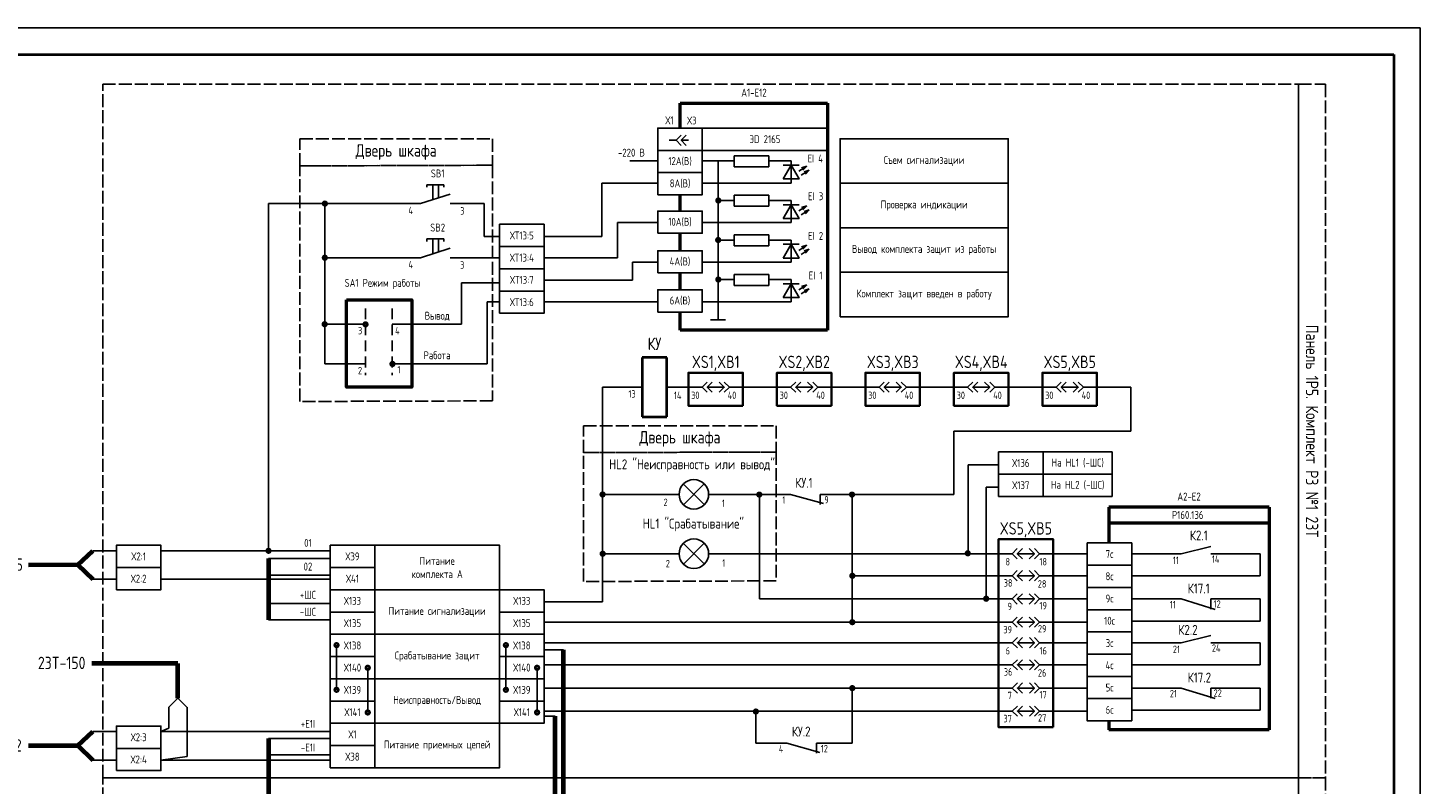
# Model space of a CAD drawing. Header units: millimetres. Extents: x 616 to 6196, y 2487 to 5711.
# Tile 23 of 46: x 3584 to 3843, y 3461 to 3602. Entities that reach past the tile are written whole.
import ezdxf
from ezdxf.enums import TextEntityAlignment as Align

# ---------------------------------------------------------------- set-up
doc = ezdxf.new("R2010")
doc.units = ezdxf.units.MM
doc.linetypes.add('ACAD_ISO02W100', pattern=[15, 12, -3])
doc.linetypes.add('JIS_02_2.0', pattern=[3, 2, -1])
doc.styles.add('SIMPLEX', font='GOST.ttf', dxfattribs={"height": 5})

msp = doc.modelspace()

# ---------------------------------------------------------------- linework, layer by layer
for p, q in [((3423.06, 3602.4), (3843.08, 3602.4)), ((3843.08, 3305.35), (3843.08, 3602.4)), ((3843.08, 3305.35), (3843.08, 3602.4)), ((3703.15, 3581.44), (3704.46, 3581.44)), ((3706.78, 3581.44), (3705.41, 3581.44)), ((3701.05, 3577.6), (3695.84, 3577.6)), ((3715.29, 3577.6), (3709.33, 3577.6)), ((3712.31, 3577.6), (3712.31, 3547.97)), ((3715.29, 3576.51), (3715.29, 3578.57)), ((3715.29, 3578.57), (3721.74, 3578.57)), ((3721.74, 3576.51), (3721.74, 3578.57)), ((3725.9, 3577.6), (3721.74, 3577.6)), ((3725.9, 3573.48), (3725.9, 3577.6)), ((3715.29, 3576.51), (3721.74, 3576.51)), ((3724.42, 3576.8), (3727.37, 3576.8)), ((3658.05, 3573.16), (3661.18, 3573.16)), ((3658.05, 3573.16), (3658.05, 3572.7)), ((3659.14, 3570.4), (3659.14, 3573.16)), ((3660.23, 3570.74), (3660.23, 3573.16)), ((3661.18, 3573.16), (3661.18, 3572.7)), ((3690.6, 3563.54), (3690.6, 3573.48)), ((3690.6, 3573.48), (3701.05, 3573.48)), ((3725.9, 3573.48), (3709.33, 3573.48)), ((3628.54, 3504.95), (3628.51, 3569.66)), ((3656.83, 3569.66), (3628.51, 3569.66)), ((3639.01, 3539.78), (3639.03, 3569.65)), ((3656.83, 3569.66), (3662.36, 3571.42)), ((3668.72, 3569.66), (3662.36, 3569.66)), ((3668.72, 3563.54), (3668.72, 3569.66)), ((3715.29, 3570.23), (3712.31, 3570.23)), ((3715.29, 3569.14), (3715.29, 3571.2)), ((3715.29, 3571.2), (3721.74, 3571.2)), ((3715.29, 3569.14), (3721.74, 3569.14)), ((3721.74, 3569.14), (3721.74, 3571.2)), ((3725.9, 3570.23), (3721.74, 3570.23)), ((3724.42, 3569.43), (3727.37, 3569.43)), ((3725.9, 3566.11), (3725.9, 3570.23)), ((3693.54, 3559.57), (3693.54, 3566.11)), ((3693.54, 3566.11), (3701.03, 3566.11)), ((3725.9, 3566.11), (3709.33, 3566.11)), ((3656.83, 3559.57), (3662.36, 3561.33)), ((3658.05, 3563.07), (3661.18, 3563.07)), ((3658.05, 3563.07), (3658.05, 3562.61)), ((3659.14, 3560.31), (3659.14, 3563.07)), ((3660.23, 3560.65), (3660.23, 3563.07)), ((3661.18, 3563.07), (3661.18, 3562.61)), ((3671.58, 3563.54), (3668.72, 3563.54)), ((3679.87, 3563.54), (3690.6, 3563.54)), ((3715.29, 3562.86), (3712.31, 3562.86)), ((3715.29, 3561.76), (3715.29, 3563.82)), ((3715.29, 3563.82), (3721.74, 3563.82)), ((3715.29, 3561.76), (3721.74, 3561.77)), ((3721.74, 3561.77), (3721.74, 3563.82)), ((3725.9, 3562.86), (3721.74, 3562.86)), ((3724.42, 3562.06), (3727.37, 3562.06)), ((3725.9, 3558.74), (3725.9, 3562.86)), ((3656.83, 3559.57), (3639.01, 3559.57)), ((3671.58, 3559.57), (3662.36, 3559.57)), ((3679.87, 3559.57), (3693.54, 3559.57)), ((3696.34, 3555.4), (3696.34, 3558.74)), ((3696.34, 3558.74), (3701.03, 3558.74)), ((3725.9, 3558.74), (3709.33, 3558.74)), ((3715.29, 3554.39), (3715.29, 3556.45)), ((3715.29, 3556.45), (3721.74, 3556.45)), ((3721.74, 3554.39), (3721.74, 3556.45)), ((3664.47, 3547.15), (3664.47, 3554.86)), ((3664.47, 3554.86), (3671.58, 3554.86)), ((3679.87, 3555.4), (3696.34, 3555.4)), ((3715.29, 3555.49), (3712.31, 3555.49)), ((3715.29, 3554.39), (3721.74, 3554.39)), ((3725.9, 3555.49), (3721.74, 3555.49)), ((3724.42, 3554.68), (3727.37, 3554.68)), ((3725.9, 3551.37), (3725.9, 3555.49)), ((3671.58, 3551.37), (3669.25, 3551.37)), ((3669.25, 3551.37), (3669.25, 3539.78)), ((3679.87, 3551.37), (3701.03, 3551.37)), ((3725.9, 3551.37), (3709.33, 3551.37)), ((3646.6, 3547.15), (3639.01, 3547.15)), ((3664.47, 3547.15), (3651.57, 3547.15)), ((3710.88, 3547.97), (3713.64, 3547.97)), ((3646.6, 3539.78), (3639.01, 3539.78)), ((3669.25, 3539.78), (3651.57, 3539.78)), ((3690.76, 3495.46), (3690.76, 3535.43)), ((3698.13, 3535.43), (3690.76, 3535.43)), ((3702.74, 3535.43), (3706.77, 3535.43)), ((3709.31, 3535.43), (3706.77, 3535.43)), ((3713.43, 3535.43), (3710.26, 3535.43)), ((3716.92, 3535.43), (3714.39, 3535.43)), ((3716.92, 3535.43), (3723.26, 3535.43)), ((3725.8, 3535.43), (3723.26, 3535.43)), ((3729.92, 3535.43), (3726.75, 3535.43)), ((3733.41, 3535.43), (3730.87, 3535.43)), ((3733.41, 3535.43), (3739.74, 3535.43)), ((3742.28, 3535.43), (3739.74, 3535.43)), ((3746.41, 3535.43), (3743.23, 3535.43)), ((3749.89, 3535.43), (3747.36, 3535.43)), ((3756.23, 3535.43), (3749.89, 3535.43)), ((3758.77, 3535.43), (3756.23, 3535.43)), ((3762.89, 3535.43), (3759.72, 3535.43)), ((3766.38, 3535.43), (3763.84, 3535.43)), ((3766.38, 3535.43), (3772.71, 3535.43)), ((3775.25, 3535.43), (3772.71, 3535.43)), ((3779.38, 3535.43), (3776.2, 3535.43)), ((3782.87, 3535.43), (3780.33, 3535.43)), ((3789.2, 3535.43), (3782.87, 3535.43)), ((3789.2, 3527.25), (3789.2, 3535.43)), ((3756.23, 3527.25), (3756.23, 3515.47)), ((3756.23, 3527.25), (3789.2, 3527.25)), ((3764.55, 3521), (3758.85, 3521)), ((3758.85, 3521), (3758.85, 3504.41)), ((3709.73, 3513.52), (3705.81, 3517.42)), ((3705.83, 3513.5), (3709.71, 3517.43)), ((3705, 3515.47), (3690.76, 3515.47)), ((3707.77, 3515.47), (3707.77, 3515.47)), ((3710.53, 3515.47), (3716.55, 3515.47)), ((3716.55, 3515.47), (3725.77, 3515.47)), ((3719.98, 3495.97), (3719.98, 3515.47)), ((3731.91, 3513.75), (3725.77, 3515.47)), ((3731.29, 3515.47), (3756.23, 3515.47)), ((3731.29, 3515.47), (3731.29, 3513.59)), ((3737.25, 3515.47), (3737.25, 3491.66)), ((3764.55, 3516.8), (3762.21, 3516.8)), ((3762.21, 3516.8), (3762.21, 3495.97)), ((3705, 3504.41), (3690.76, 3504.41)), ((3709.73, 3502.46), (3705.81, 3506.36)), ((3705.83, 3502.44), (3709.71, 3506.38)), ((3707.77, 3504.41), (3707.77, 3504.41)), ((3710.53, 3504.41), (3715.35, 3504.41)), ((3760.52, 3504.41), (3715.35, 3504.41)), ((3760.52, 3504.41), (3764.55, 3504.41)), ((3767.08, 3504.41), (3764.55, 3504.41)), ((3771.21, 3504.41), (3768.03, 3504.41)), ((3774.7, 3504.41), (3772.16, 3504.41)), ((3781.03, 3504.41), (3774.7, 3504.41)), ((3789.34, 3504.41), (3798.56, 3504.41)), ((3804.09, 3505.77), (3798.56, 3504.41)), ((3804.09, 3504.41), (3813.3, 3504.41)), ((3813.3, 3504.41), (3813.3, 3500.29)), ((3737.25, 3500.29), (3764.55, 3500.29)), ((3767.08, 3500.29), (3764.55, 3500.29)), ((3771.21, 3500.29), (3768.03, 3500.29)), ((3774.7, 3500.29), (3772.16, 3500.29)), ((3781.03, 3500.29), (3774.7, 3500.29)), ((3813.3, 3500.29), (3789.34, 3500.29)), ((3679.87, 3495.46), (3690.76, 3495.46)), ((3760.52, 3495.97), (3719.98, 3495.97)), ((3760.52, 3495.97), (3764.55, 3495.97)), ((3767.08, 3495.97), (3764.55, 3495.97)), ((3771.21, 3495.97), (3768.03, 3495.97)), ((3774.7, 3495.97), (3772.16, 3495.97)), ((3781.03, 3495.97), (3774.7, 3495.97)), ((3789.34, 3495.97), (3798.56, 3495.97)), ((3804.88, 3494.03), (3798.56, 3495.97)), ((3804.09, 3495.97), (3813.3, 3495.97)), ((3804.09, 3495.97), (3804.09, 3494.09)), ((3813.3, 3495.97), (3813.3, 3491.85)), ((3679.87, 3491.66), (3760.52, 3491.66)), ((3760.52, 3491.66), (3764.55, 3491.66)), ((3767.08, 3491.66), (3764.55, 3491.66)), ((3771.21, 3491.66), (3768.03, 3491.66)), ((3774.7, 3491.66), (3772.16, 3491.66)), ((3781.03, 3491.66), (3774.7, 3491.66)), ((3813.3, 3491.85), (3789.34, 3491.85)), ((3804.09, 3489.18), (3798.56, 3487.82)), ((3641.2, 3479.05), (3641.2, 3487.37)), ((3672.75, 3479.05), (3672.75, 3487.37)), ((3679.87, 3487.82), (3764.55, 3487.82)), ((3767.1, 3487.82), (3764.57, 3487.82)), ((3771.23, 3487.82), (3768.05, 3487.82)), ((3774.72, 3487.82), (3772.18, 3487.82)), ((3781.05, 3487.82), (3774.72, 3487.82)), ((3789.34, 3487.82), (3798.56, 3487.82)), ((3804.09, 3487.82), (3813.3, 3487.82)), ((3813.3, 3487.82), (3813.3, 3483.71)), ((3679.87, 3483.71), (3764.55, 3483.71)), ((3767.1, 3483.71), (3764.57, 3483.71)), ((3771.23, 3483.71), (3768.05, 3483.71)), ((3774.72, 3483.71), (3772.18, 3483.71)), ((3781.05, 3483.71), (3774.72, 3483.71)), ((3813.3, 3483.71), (3789.34, 3483.71)), ((3647.02, 3474.83), (3647.02, 3483.15)), ((3678.57, 3474.83), (3678.57, 3483.15)), ((3679.87, 3479.38), (3764.55, 3479.38)), ((3737.25, 3469.1), (3737.25, 3479.38)), ((3767.1, 3479.38), (3764.57, 3479.38)), ((3771.23, 3479.38), (3768.05, 3479.38)), ((3774.72, 3479.38), (3772.18, 3479.38)), ((3781.05, 3479.38), (3774.72, 3479.38)), ((3789.34, 3479.38), (3798.56, 3479.38)), ((3804.88, 3477.44), (3798.56, 3479.38)), ((3804.09, 3479.38), (3813.3, 3479.38)), ((3804.09, 3479.38), (3804.09, 3477.5)), ((3813.3, 3479.38), (3813.3, 3475.27)), ((3679.87, 3475.07), (3764.55, 3475.07)), ((3719.3, 3469.1), (3719.3, 3475.07)), ((3767.1, 3475.07), (3764.57, 3475.07)), ((3771.23, 3475.07), (3768.05, 3475.07)), ((3774.72, 3475.07), (3772.18, 3475.07)), ((3781.05, 3475.07), (3774.72, 3475.07)), ((3813.3, 3475.27), (3789.34, 3475.27)), ((3719.3, 3469.1), (3725.12, 3469.1)), ((3731.26, 3467.39), (3725.12, 3469.1)), ((3730.64, 3469.1), (3737.25, 3469.1)), ((3730.64, 3469.1), (3730.64, 3467.22))]:
    msp.add_line(p, q)
at = {"lineweight": 40}
for p, q in [((3443.06, 3597.4), (3838.16, 3597.4)), ((3838.16, 3597.4), (3838.16, 3310.4)), ((3702.74, 3540.96), (3698.13, 3540.96)), ((3698.13, 3540.96), (3698.13, 3529.9)), ((3702.74, 3529.9), (3702.74, 3540.96)), ((3698.13, 3529.9), (3702.74, 3529.9))]:
    msp.add_line(p, q, dxfattribs=at)
at = {"lineweight": 50}
for p, q in [((3705.25, 3583.72), (3705.25, 3588.33)), ((3705.25, 3588.33), (3732.69, 3588.33)), ((3732.69, 3588.33), (3732.69, 3546.08)), ((3705.25, 3568.26), (3705.25, 3571.28)), ((3705.25, 3560.87), (3705.25, 3564.11)), ((3705.25, 3553.59), (3705.25, 3556.73)), ((3705.25, 3546.08), (3705.25, 3549.44)), ((3732.69, 3546.08), (3705.25, 3546.08)), ((3814.94, 3513.06), (3785.09, 3513.06)), ((3785.09, 3513.06), (3785.09, 3506.42)), ((3814.94, 3513.06), (3814.94, 3471.58)), ((3814.94, 3510.11), (3785.09, 3510.11)), ((3785.09, 3473.25), (3785.09, 3471.58)), ((3814.94, 3471.58), (3785.09, 3471.58))]:
    msp.add_line(p, q, dxfattribs=at)
at = {"linetype": 'Continuous'}
for p, q in [((3727.31, 3575.68), (3728.8, 3576.63)), ((3727.78, 3574.93), (3729.28, 3575.88)), ((3728.8, 3576.63), (3727.82, 3576.31)), ((3728.8, 3576.63), (3728.1, 3575.88)), ((3729.28, 3575.88), (3728.3, 3575.56)), ((3729.28, 3575.88), (3728.58, 3575.13)), ((3727.31, 3568.31), (3728.8, 3569.26)), ((3728.8, 3569.26), (3727.82, 3568.94)), ((3728.8, 3569.26), (3728.1, 3568.51)), ((3727.78, 3567.56), (3729.28, 3568.51)), ((3729.28, 3568.51), (3728.3, 3568.19)), ((3729.28, 3568.51), (3728.58, 3567.76)), ((3727.31, 3560.93), (3728.8, 3561.88)), ((3728.8, 3561.88), (3727.82, 3561.57)), ((3728.8, 3561.88), (3728.1, 3561.13)), ((3727.78, 3560.18), (3729.28, 3561.13)), ((3729.28, 3561.13), (3728.3, 3560.82)), ((3729.28, 3561.13), (3728.58, 3560.38)), ((3727.31, 3553.56), (3728.8, 3554.51)), ((3727.79, 3552.81), (3729.28, 3553.76)), ((3728.8, 3554.51), (3727.83, 3554.2)), ((3728.8, 3554.51), (3728.1, 3553.76)), ((3729.28, 3553.76), (3728.3, 3553.45)), ((3729.28, 3553.76), (3728.58, 3553.01))]:
    msp.add_line(p, q, dxfattribs=at)
at = {"linetype": 'JIS_02_2.0'}
for p, q in [((3646.6, 3550.13), (3646.6, 3537.69)), ((3651.57, 3550.13), (3651.57, 3537.69))]:
    msp.add_line(p, q, dxfattribs=at)
at = {"lineweight": 70}
for p, q in [((3593.04, 3502.34), (3595.81, 3504.95)), ((3593.07, 3502.31), (3583.83, 3502.3)), ((3593.04, 3502.34), (3595.81, 3499.64)), ((3611.67, 3483.93), (3595.64, 3483.93)), ((3611.67, 3477.48), (3611.67, 3483.93)), ((3593.04, 3468.64), (3595.81, 3471.25)), ((3593.07, 3468.61), (3583.83, 3468.6)), ((3593.04, 3468.64), (3595.81, 3465.94))]:
    msp.add_line(p, q, dxfattribs=at)
at = {"color": 1}
for p, q in [((3595.81, 3504.95), (3600.2, 3504.95)), ((3640.03, 3504.95), (3608.5, 3504.95)), ((3611.67, 3477.48), (3609.96, 3475.79)), ((3609.96, 3471.91), (3609.96, 3475.79)), ((3595.81, 3471.25), (3600.2, 3471.25)), ((3609.96, 3471.91), (3608.5, 3471.25)), ((3640.03, 3471.25), (3608.5, 3471.25))]:
    msp.add_line(p, q, dxfattribs=at)
at = {"color": 3}
for p, q in [((3640.03, 3503.52), (3628.54, 3503.52)), ((3640.03, 3500.43), (3628.54, 3500.43)), ((3640.03, 3495.16), (3628.54, 3495.16)), ((3640.03, 3492.07), (3628.54, 3492.07)), ((3683.51, 3486.49), (3679.87, 3486.49)), ((3681.95, 3474.12), (3679.87, 3474.12)), ((3640.03, 3470), (3628.54, 3470)), ((3640.03, 3466.91), (3628.54, 3466.91))]:
    msp.add_line(p, q, dxfattribs=at)
at = {"color": 3, "lineweight": 70}
for p, q in [((3628.54, 3503.52), (3628.54, 3492.07)), ((3683.51, 3356.12), (3683.51, 3486.49)), ((3681.95, 3351.91), (3681.95, 3474.12)), ((3628.54, 3470), (3628.54, 3454.69))]:
    msp.add_line(p, q, dxfattribs=at)
at = {"color": 5}
for p, q in [((3595.81, 3499.64), (3600.2, 3499.64)), ((3640.03, 3499.64), (3608.5, 3499.64)), ((3611.67, 3477.48), (3613.39, 3475.77)), ((3613.39, 3466.61), (3613.39, 3475.79)), ((3595.81, 3465.94), (3600.2, 3465.94)), ((3613.39, 3466.61), (3608.5, 3465.94)), ((3640.03, 3465.94), (3608.5, 3465.94))]:
    msp.add_line(p, q, dxfattribs=at)
at = {"color": 32, "linetype": 'ACAD_ISO02W100', "ltscale": 0.2, "true_color": 0xcd6928}
for points in [[(3597.64, 3530.64), (3597.64, 3591.88), (3820.43, 3591.88), (3820.43, 3462.66), (3597.64, 3462.66), (3597.64, 3530.64)], [(3825.45, 3591.88), (3825.45, 3591.88), (3825.45, 3462.66), (3820.43, 3462.66), (3820.43, 3591.88), (3825.45, 3591.88)], [(3634.37, 3581.69), (3634.37, 3581.69), (3670.27, 3581.69), (3670.27, 3576.79), (3634.37, 3576.67), (3634.37, 3581.69)], [(3634.37, 3576.67), (3634.37, 3576.67), (3670.27, 3576.79), (3670.27, 3532.89), (3634.37, 3532.77), (3634.37, 3576.67)], [(3687.23, 3528.25), (3687.23, 3528.25), (3723.13, 3528.25), (3723.13, 3523.36), (3687.23, 3523.24), (3687.23, 3528.25)], [(3687.23, 3523.24), (3687.23, 3523.24), (3723.13, 3523.36), (3723.13, 3499.35), (3687.23, 3499.23), (3687.23, 3523.24)], [(3597.64, 3401.42), (3597.64, 3462.66), (3820.43, 3462.66), (3820.43, 3333.43), (3597.64, 3333.43), (3597.64, 3401.42)], [(3825.45, 3462.66), (3825.45, 3462.66), (3825.45, 3333.43), (3820.43, 3333.43), (3820.43, 3462.66), (3825.45, 3462.66)]]:
    msp.add_lwpolyline(points, dxfattribs=at)
for points in [[(3701.05, 3579.57), (3709.34, 3579.57), (3709.34, 3583.72), (3701.05, 3583.72)], [(3709.35, 3579.57), (3732.69, 3579.57), (3732.69, 3583.72), (3709.35, 3583.72)], [(3701.05, 3575.43), (3709.34, 3575.43), (3709.34, 3579.57), (3701.05, 3579.57)], [(3735.01, 3573.44), (3766.34, 3573.44), (3766.34, 3581.73), (3735.01, 3581.73)], [(3701.05, 3571.28), (3709.34, 3571.28), (3709.34, 3575.43), (3701.05, 3575.43)], [(3724.42, 3574.25), (3727.37, 3574.25), (3725.9, 3576.8)], [(3735.01, 3565.14), (3766.34, 3565.14), (3766.34, 3573.44), (3735.01, 3573.44)], [(3724.42, 3566.87), (3727.37, 3566.87), (3725.9, 3569.43)], [(3701.03, 3564.11), (3709.33, 3564.11), (3709.33, 3568.26), (3701.03, 3568.26)], [(3671.58, 3561.64), (3679.87, 3561.64), (3679.87, 3565.79), (3671.58, 3565.79)], [(3735.01, 3556.85), (3766.34, 3556.85), (3766.34, 3565.14), (3735.01, 3565.14)], [(3671.58, 3557.5), (3679.87, 3557.5), (3679.87, 3561.65), (3671.58, 3561.65)], [(3724.42, 3559.5), (3727.37, 3559.5), (3725.9, 3562.06)], [(3701.03, 3556.73), (3709.33, 3556.73), (3709.33, 3560.87), (3701.03, 3560.87)], [(3671.58, 3553.35), (3679.87, 3553.35), (3679.87, 3557.5), (3671.58, 3557.5)], [(3735.01, 3548.56), (3766.34, 3548.56), (3766.34, 3556.85), (3735.01, 3556.85)], [(3701.03, 3549.44), (3709.33, 3549.44), (3709.33, 3553.59), (3701.03, 3553.59)], [(3724.42, 3552.13), (3727.37, 3552.13), (3725.9, 3554.68)], [(3671.58, 3549.21), (3679.87, 3549.21), (3679.87, 3553.35), (3671.58, 3553.35)], [(3764.55, 3519.24), (3772.84, 3519.24), (3772.84, 3523.39), (3764.55, 3523.39)], [(3772.84, 3519.24), (3785.7, 3519.24), (3785.7, 3523.39), (3772.84, 3523.39)], [(3764.55, 3515.09), (3772.84, 3515.09), (3772.84, 3519.24), (3764.55, 3519.24)], [(3772.84, 3515.09), (3785.7, 3515.09), (3785.7, 3519.24), (3772.84, 3519.24)], [(3600.2, 3501.84), (3608.5, 3501.84), (3608.5, 3505.98), (3600.2, 3505.98)], [(3640.03, 3501.84), (3648.32, 3501.84), (3648.32, 3505.98), (3640.03, 3505.98)], [(3648.32, 3497.69), (3671.58, 3497.69), (3671.58, 3505.98), (3648.32, 3505.98)], [(3789.34, 3502.28), (3781.05, 3502.28), (3781.05, 3506.42), (3789.34, 3506.42)], [(3600.2, 3497.69), (3608.5, 3497.69), (3608.5, 3501.84), (3600.2, 3501.84)], [(3640.03, 3497.69), (3648.32, 3497.69), (3648.32, 3501.84), (3640.03, 3501.84)], [(3789.34, 3498.13), (3781.05, 3498.13), (3781.05, 3502.28), (3789.34, 3502.28)], [(3640.03, 3493.54), (3648.32, 3493.54), (3648.32, 3497.69), (3640.03, 3497.69)], [(3648.32, 3489.4), (3671.58, 3489.4), (3671.58, 3497.69), (3648.32, 3497.69)], [(3671.58, 3493.54), (3679.87, 3493.54), (3679.87, 3497.69), (3671.58, 3497.69)], [(3789.34, 3493.98), (3781.05, 3493.98), (3781.05, 3498.13), (3789.34, 3498.13)], [(3789.34, 3489.84), (3781.05, 3489.84), (3781.05, 3493.98), (3789.34, 3493.98)], [(3640.03, 3489.4), (3648.32, 3489.4), (3648.32, 3493.54), (3640.03, 3493.54)], [(3671.58, 3489.4), (3679.87, 3489.4), (3679.87, 3493.54), (3671.58, 3493.54)], [(3640.03, 3485.25), (3648.32, 3485.25), (3648.32, 3489.4), (3640.03, 3489.4)], [(3648.32, 3481.1), (3671.58, 3481.1), (3671.58, 3489.4), (3648.32, 3489.4)], [(3671.58, 3485.25), (3679.87, 3485.25), (3679.87, 3489.4), (3671.58, 3489.4)], [(3789.34, 3485.69), (3781.05, 3485.69), (3781.05, 3489.84), (3789.34, 3489.84)], [(3640.03, 3481.1), (3648.32, 3481.1), (3648.32, 3485.25), (3640.03, 3485.25)], [(3671.58, 3481.1), (3679.87, 3481.1), (3679.87, 3485.25), (3671.58, 3485.25)], [(3789.34, 3481.54), (3781.05, 3481.54), (3781.05, 3485.69), (3789.34, 3485.69)], [(3640.03, 3476.96), (3648.32, 3476.96), (3648.32, 3481.1), (3640.03, 3481.1)], [(3648.32, 3472.81), (3671.58, 3472.81), (3671.58, 3481.1), (3648.32, 3481.1)], [(3671.58, 3476.96), (3679.87, 3476.96), (3679.87, 3481.1), (3671.58, 3481.1)], [(3789.34, 3477.4), (3781.05, 3477.4), (3781.05, 3481.54), (3789.34, 3481.54)], [(3640.03, 3472.81), (3648.32, 3472.81), (3648.32, 3476.96), (3640.03, 3476.96)], [(3671.58, 3472.81), (3679.87, 3472.81), (3679.87, 3476.96), (3671.58, 3476.96)], [(3789.34, 3473.25), (3781.05, 3473.25), (3781.05, 3477.4), (3789.34, 3477.4)], [(3600.2, 3468.14), (3608.5, 3468.14), (3608.5, 3472.29), (3600.2, 3472.29)], [(3640.03, 3468.66), (3648.32, 3468.66), (3648.32, 3472.81), (3640.03, 3472.81)], [(3648.32, 3464.52), (3671.58, 3464.52), (3671.58, 3472.81), (3648.32, 3472.81)], [(3600.2, 3463.99), (3608.5, 3463.99), (3608.5, 3468.14), (3600.2, 3468.14)], [(3640.03, 3464.52), (3648.32, 3464.52), (3648.32, 3468.66), (3640.03, 3468.66)]]:
    msp.add_lwpolyline(points, close=True)
for points in [[(3705.41, 3582.39), (3704.46, 3581.44), (3705.41, 3580.49)], [(3706.36, 3582.39), (3705.41, 3581.44), (3706.36, 3580.49)], [(3710.26, 3536.38), (3709.31, 3535.43), (3710.26, 3534.48)], [(3711.21, 3536.38), (3710.26, 3535.43), (3711.21, 3534.48)], [(3712.48, 3536.38), (3713.43, 3535.43), (3712.48, 3534.48)], [(3713.43, 3536.38), (3714.39, 3535.43), (3713.43, 3534.48)], [(3726.75, 3536.38), (3725.8, 3535.43), (3726.75, 3534.48)], [(3727.7, 3536.38), (3726.75, 3535.43), (3727.7, 3534.48)], [(3728.97, 3536.38), (3729.92, 3535.43), (3728.97, 3534.48)], [(3729.92, 3536.38), (3730.87, 3535.43), (3729.92, 3534.48)], [(3743.23, 3536.38), (3742.28, 3535.43), (3743.23, 3534.48)], [(3744.18, 3536.38), (3743.23, 3535.43), (3744.18, 3534.48)], [(3745.45, 3536.38), (3746.41, 3535.43), (3745.45, 3534.48)], [(3746.41, 3536.38), (3747.36, 3535.43), (3746.41, 3534.48)], [(3759.72, 3536.38), (3758.77, 3535.43), (3759.72, 3534.48)], [(3760.67, 3536.38), (3759.72, 3535.43), (3760.67, 3534.48)], [(3761.94, 3536.38), (3762.89, 3535.43), (3761.94, 3534.48)], [(3762.89, 3536.38), (3763.84, 3535.43), (3762.89, 3534.48)], [(3776.2, 3536.38), (3775.25, 3535.43), (3776.2, 3534.48)], [(3777.16, 3536.38), (3776.2, 3535.43), (3777.16, 3534.48)], [(3778.42, 3536.38), (3779.38, 3535.43), (3778.42, 3534.48)], [(3779.38, 3536.38), (3780.33, 3535.43), (3779.38, 3534.48)], [(3768.03, 3505.36), (3767.08, 3504.41), (3768.03, 3503.46)], [(3768.99, 3505.36), (3768.03, 3504.41), (3768.99, 3503.46)], [(3770.26, 3505.36), (3771.21, 3504.41), (3770.26, 3503.46)], [(3771.21, 3505.36), (3772.16, 3504.41), (3771.21, 3503.46)], [(3768.03, 3501.25), (3767.08, 3500.29), (3768.03, 3499.34)], [(3768.99, 3501.25), (3768.03, 3500.29), (3768.99, 3499.34)], [(3770.26, 3501.25), (3771.21, 3500.29), (3770.26, 3499.34)], [(3771.21, 3501.25), (3772.16, 3500.29), (3771.21, 3499.34)], [(3768.03, 3496.92), (3767.08, 3495.97), (3768.03, 3495.02)], [(3768.99, 3496.92), (3768.03, 3495.97), (3768.99, 3495.02)], [(3770.26, 3496.92), (3771.21, 3495.97), (3770.26, 3495.02)], [(3771.21, 3496.92), (3772.16, 3495.97), (3771.21, 3495.02)], [(3768.03, 3492.61), (3767.08, 3491.66), (3768.03, 3490.71)], [(3768.99, 3492.61), (3768.03, 3491.66), (3768.99, 3490.71)], [(3770.26, 3492.61), (3771.21, 3491.66), (3770.26, 3490.71)], [(3771.21, 3492.61), (3772.16, 3491.66), (3771.21, 3490.71)], [(3768.05, 3488.78), (3767.1, 3487.82), (3768.05, 3486.87)], [(3769.01, 3488.78), (3768.05, 3487.82), (3769.01, 3486.87)], [(3770.28, 3488.78), (3771.23, 3487.82), (3770.28, 3486.87)], [(3771.23, 3488.78), (3772.18, 3487.82), (3771.23, 3486.87)], [(3768.05, 3484.66), (3767.1, 3483.71), (3768.05, 3482.76)], [(3769.01, 3484.66), (3768.05, 3483.71), (3769.01, 3482.76)], [(3770.28, 3484.66), (3771.23, 3483.71), (3770.28, 3482.76)], [(3771.23, 3484.66), (3772.18, 3483.71), (3771.23, 3482.76)], [(3768.05, 3480.34), (3767.1, 3479.38), (3768.05, 3478.43)], [(3769.01, 3480.34), (3768.05, 3479.38), (3769.01, 3478.43)], [(3770.28, 3480.34), (3771.23, 3479.38), (3770.28, 3478.43)], [(3771.23, 3480.34), (3772.18, 3479.38), (3771.23, 3478.43)], [(3768.05, 3476.03), (3767.1, 3475.07), (3768.05, 3474.12)], [(3769.01, 3476.03), (3768.05, 3475.07), (3769.01, 3474.12)], [(3770.28, 3476.03), (3771.23, 3475.07), (3770.28, 3474.12)], [(3771.23, 3476.03), (3772.18, 3475.07), (3771.23, 3474.12)]]:
    msp.add_lwpolyline(points)
at = {"const_width": 0.461}
for points in [[(3638.69, 3569.65, 1), (3639.38, 3569.65, 1)], [(3711.99, 3570.22, 1), (3712.68, 3570.22, 1)], [(3711.96, 3562.86, 1), (3712.65, 3562.86, 1)], [(3638.68, 3559.56, 1), (3639.37, 3559.56, 1)], [(3711.98, 3555.5, 1), (3712.67, 3555.5, 1)], [(3638.64, 3547.17, 1), (3639.33, 3547.17, 1)], [(3646.26, 3547.14, 1), (3646.95, 3547.14, 1)], [(3651.28, 3539.77, 1), (3651.97, 3539.77, 1)], [(3690.42, 3515.45, 1), (3691.11, 3515.45, 1)], [(3719.62, 3515.42, 1), (3720.31, 3515.42, 1)], [(3736.89, 3515.42, 1), (3737.58, 3515.42, 1)], [(3628.19, 3504.95, 1), (3628.88, 3504.95, 1)], [(3690.44, 3504.41, 1), (3691.13, 3504.41, 1)], [(3758.45, 3504.48, 1), (3759.14, 3504.48, 1)], [(3736.96, 3500.29, 1), (3737.65, 3500.29, 1)], [(3761.88, 3496.02, 1), (3762.58, 3496.02, 1)], [(3736.94, 3491.65, 1), (3737.63, 3491.65, 1)], [(3641.55, 3487.37, -1), (3640.86, 3487.37, -1)], [(3673.1, 3487.37, -1), (3672.41, 3487.37, -1)], [(3647.37, 3483.15, -1), (3646.67, 3483.15, -1)], [(3678.92, 3483.15, -1), (3678.22, 3483.15, -1)], [(3641.55, 3479.05, -1), (3640.86, 3479.05, -1)], [(3673.1, 3479.05, -1), (3672.41, 3479.05, -1)], [(3736.94, 3479.36, 1), (3737.63, 3479.36, 1)], [(3647.37, 3474.83, -1), (3646.67, 3474.83, -1)], [(3678.92, 3474.83, -1), (3678.22, 3474.83, -1)], [(3718.98, 3475, 1), (3719.67, 3475, 1)]]:
    msp.add_lwpolyline(points, format="xyb", close=True, dxfattribs=at)
at = {"lineweight": 50}
msp.add_lwpolyline([(3643.07, 3551.7), (3655.23, 3551.7), (3655.23, 3535.45), (3643.07, 3535.45)], close=True, dxfattribs=at)
at = {"lineweight": 35}
for points in [[(3716.92, 3531.99), (3706.77, 3531.99), (3706.77, 3538.14), (3716.92, 3538.14)], [(3733.41, 3531.99), (3723.26, 3531.99), (3723.26, 3538.14), (3733.41, 3538.14)], [(3749.89, 3531.99), (3739.74, 3531.99), (3739.74, 3538.14), (3749.89, 3538.14)], [(3766.38, 3531.99), (3756.23, 3531.99), (3756.23, 3538.14), (3766.38, 3538.14)], [(3782.87, 3531.99), (3772.71, 3531.99), (3772.71, 3538.14), (3782.87, 3538.14)], [(3774.7, 3472.07), (3764.55, 3472.07), (3764.55, 3507.12), (3774.7, 3507.12)]]:
    msp.add_lwpolyline(points, close=True, dxfattribs=at)
for centre in [(3707.77, 3515.47), (3707.77, 3504.41)]:
    msp.add_circle(centre, 2.76)

# ---------------------------------------------------------------- texts
at = {"style": 'SIMPLEX'}
for s, height, p in [('13', 1.382, (3695.6, 3533.5)), ('14', 1.382, (3704.06, 3533.22)), ('30', 1.382, (3707.27, 3533.24)), ('40', 1.382, (3714.08, 3533.24)), ('30', 1.382, (3723.75, 3533.24)), ('40', 1.382, (3730.57, 3533.24)), ('30', 1.382, (3740.24, 3533.24)), ('40', 1.382, (3747.05, 3533.24)), ('30', 1.382, (3756.73, 3533.24)), ('40', 1.382, (3763.54, 3533.24)), ('30', 1.382, (3773.21, 3533.24)), ('40', 1.382, (3780.02, 3533.24)), ('КУ.1', 1.843, (3726.67, 3516.71)), ('2', 1.38, (3702.13, 3513.3)), ('1', 1.38, (3724.25, 3513.72)), ('9', 1.38, (3732.08, 3513.77)), ('1', 1.38, (3713, 3513.11)), ('К2.1', 1.843, (3800.17, 3506.89)), ('2', 1.38, (3702.55, 3501.87)), ('1', 1.38, (3713.06, 3501.99)), ('8', 1.38, (3765.83, 3502.22)), ('18', 1.382, (3772.15, 3502.22)), ('11', 1.382, (3797.01, 3502.49)), ('14', 1.382, (3804.28, 3502.71)), ('38', 1.382, (3765.5, 3498.28)), ('28', 1.382, (3771.85, 3498.1)), ('К17.1', 1.843, (3799.76, 3497)), ('9', 1.38, (3766.22, 3493.89)), ('19', 1.382, (3772.16, 3494.04)), ('11', 1.382, (3796.45, 3494.22)), ('12', 1.382, (3804.6, 3494.34)), ('39', 1.382, (3765.43, 3489.58)), ('29', 1.382, (3771.87, 3489.73)), ('К2.2', 1.843, (3798.02, 3489.29)), ('6', 1.38, (3765.85, 3485.63)), ('16', 1.382, (3772.17, 3485.63)), ('21', 1.382, (3797.01, 3485.9)), ('24', 1.382, (3804.28, 3486.13)), ('36', 1.382, (3765.52, 3481.7)), ('26', 1.382, (3771.87, 3481.51)), ('К17.2', 1.843, (3799.76, 3480.41)), ('7', 1.38, (3766.24, 3477.3)), ('17', 1.382, (3772.18, 3477.45)), ('21', 1.382, (3796.45, 3477.64)), ('22', 1.382, (3804.6, 3477.75)), ('37', 1.382, (3765.45, 3473)), ('27', 1.382, (3771.89, 3473.14)), ('КУ.2', 1.843, (3726.02, 3470.35)), ('4', 1.38, (3723.6, 3467.35)), ('12', 1.382, (3731.43, 3467.4))]:
    msp.add_text(s, height=height, dxfattribs=at).set_placement(p)
at = {"color": 4, "style": 'SIMPLEX'}
for s, p in [('DC33-105', (3577.59, 3501.22)), ('23T-150', (3590, 3482.91)), ('DC33-112', (3577.59, 3467.53))]:
    msp.add_text(s, height=2.304, dxfattribs=at).set_placement(p, align=Align.CENTER)
at = {"style": 'SIMPLEX'}
for s, insert, char_height, width, attachment_point in [('A1-E12', (3718.97, 3590.32), 1.474, 27.4373, 5), ('ЭD 2165', (3721.02, 3581.65), 1.474, 23.342, 5), ('Дверь шкафа', (3652.32, 3579.24), 2.3037, 35.8958, 5), ('-220 В', (3696.13, 3579.14), 1.474, 8.2935, 5), ('12A(B)', (3705.2, 3577.5), 1.474, 8.2935, 5), ('EI 4', (3730.39, 3578.05), 1.474, 8.2935, 5), ('\\pxqc;Съем сигнализации', (3750.67, 3577.58), 1.4744, 31.331, 5), ('SB1', (3660.05, 3575.27), 1.474, 8.2935, 5), ('8А(В)', (3705.2, 3573.35), 1.474, 8.2935, 5), ('EI 3', (3730.46, 3571.01), 1.474, 8.2935, 5), ('4', (3655.43, 3568.38), 1.38, 5.3742, 6), ('3', (3665.03, 3568.29), 1.38, 5.3742, 6), ('Проверка индикации', (3750.67, 3569.29), 1.4744, 31.331, 5), ('10А(В)', (3705.18, 3566.19), 1.474, 8.2935, 5), ('SB2', (3660.05, 3565.18), 1.474, 8.2935, 5), ('ХТ13:5', (3675.73, 3563.71), 1.474, 8.2935, 5), ('EI 2', (3730.46, 3563.63), 1.474, 8.2935, 5), ('\\pxqc;Вывод комплекта защит из работы', (3750.67, 3561), 1.4744, 31.331, 5), ('4', (3655.43, 3558.29), 1.38, 5.3742, 6), ('3', (3665.03, 3558.2), 1.38, 5.3742, 6), ('ХТ13:4', (3675.73, 3559.57), 1.474, 8.2935, 5), ('4А(В)', (3705.18, 3558.8), 1.474, 8.2935, 5), ('SA1 Режим работы', (3649.78, 3554.67), 1.4744, 13.877, 5), ('ХТ13:7', (3675.73, 3555.43), 1.474, 8.2935, 5), ('EI 1', (3730.46, 3556.26), 1.474, 8.2935, 5), ('\\pxqc;Комплект защит введен в работу', (3750.67, 3552.7), 1.4744, 31.331, 5), ('ХТ13:6', (3675.73, 3551.28), 1.474, 8.2935, 5), ('6А(В)', (3705.18, 3551.52), 1.474, 8.2935, 5), ('Вывод', (3659.97, 3548.64), 1.474, 8.2935, 5), ('3', (3645.99, 3545.98), 1.38, 5.3742, 6), ('4', (3652.95, 3545.96), 1.38, 5.3742, 6), ('Работа', (3659.93, 3541.38), 1.474, 8.2935, 5), ('2', (3645.96, 3538.54), 1.38, 5.3742, 6), ('1', (3653.1, 3538.7), 1.38, 5.3742, 6), ('Дверь шкафа', (3705.18, 3525.8), 2.3037, 35.8958, 5), ('На HL1 (-ШС)', (3779.27, 3521.31), 1.4744, 12.8566, 5), ('Х136', (3768.69, 3521.31), 1.474, 8.2935, 5), ('Х137', (3768.69, 3517.17), 1.474, 8.2935, 5), ('На HL2 (-ШС)', (3779.27, 3517.17), 1.4744, 12.8565, 5), ('A2-E2', (3800.02, 3515.05), 1.474, 29.8518, 5), ('Р160.136', (3799.77, 3511.63), 1.474, 29.8518, 5), ('01', (3635.88, 3506.42), 1.474, 8.2935, 5), ('Х2:1', (3604.35, 3503.91), 1.474, 8.2935, 5), ('Х39', (3644.18, 3503.91), 1.474, 8.2935, 5), ('7с', (3785.2, 3504.35), 1.474, 8.2935, 5), ('02', (3635.88, 3502.01), 1.474, 8.2935, 5), ('Питание \\Pкомплекта А ', (3659.95, 3501.84), 1.4744, 23.2564, 5), ('Х2:2', (3604.35, 3499.76), 1.474, 8.2935, 5), ('Х41', (3644.18, 3499.76), 1.474, 8.2935, 5), ('8с', (3785.2, 3500.2), 1.474, 8.2935, 5), ('+ШС', (3635.88, 3496.76), 1.474, 8.2935, 5), ('Х133', (3644.18, 3495.62), 1.474, 8.2935, 5), ('Х133', (3675.73, 3495.62), 1.474, 8.2935, 5), ('9с', (3785.2, 3496.06), 1.474, 8.2935, 5), ('-ШС', (3635.88, 3493.59), 1.474, 8.2935, 5), ('Питание сигнализации', (3659.95, 3493.54), 1.4744, 23.2564, 5), ('Х135', (3644.18, 3491.47), 1.474, 8.2935, 5), ('Х135', (3675.73, 3491.47), 1.474, 8.2935, 5), ('10с', (3785.2, 3491.91), 1.474, 8.2935, 5), ('3с', (3785.2, 3487.76), 1.474, 8.2935, 5), ('Х138', (3644.18, 3487.32), 1.474, 8.2935, 5), ('Срабатывание защит ', (3659.95, 3485.25), 1.4744, 23.2564, 5), ('Х138', (3675.73, 3487.32), 1.474, 8.2935, 5), ('Х140', (3644.18, 3483.18), 1.474, 8.2935, 5), ('Х140', (3675.73, 3483.18), 1.474, 8.2935, 5), ('4с', (3785.2, 3483.62), 1.474, 8.2935, 5), ('Х139', (3644.18, 3479.03), 1.474, 8.2935, 5), ('Х139', (3675.73, 3479.03), 1.474, 8.2935, 5), ('5с', (3785.2, 3479.47), 1.474, 8.2935, 5), ('Х141', (3644.18, 3474.88), 1.474, 8.2935, 5), ('Неисправность/Вывод ', (3659.95, 3476.96), 1.4744, 23.2564, 5), ('Х141', (3675.73, 3474.88), 1.474, 8.2935, 5), ('6с', (3785.2, 3475.32), 1.474, 8.2935, 5), ('+Е1I', (3635.88, 3472.7), 1.474, 8.2935, 5), ('Х2:3', (3604.35, 3470.21), 1.474, 8.2935, 5), ('Х1', (3644.18, 3470.74), 1.474, 8.2935, 5), ('Питание приемных цепей', (3659.95, 3468.66), 1.4744, 23.2564, 5), ('-Е1I', (3635.88, 3468.3), 1.474, 8.2935, 5), ('\\pxt4;Х2:4', (3604.35, 3466.07), 1.474, 8.2935, 5), ('Х38', (3644.18, 3466.59), 1.474, 8.2935, 5)]:
    msp.add_mtext(s, dxfattribs=dict(at, insert=insert, char_height=char_height, width=width, attachment_point=attachment_point))
at = {"color": 7, "char_height": 1.474, "attachment_point": 5, "style": 'SIMPLEX'}
for s, insert, width in [('Х1', (3703.23, 3585.16), 4.7596), ('Х3', (3707.39, 3585.13), 3.2286)]:
    msp.add_mtext(s, dxfattribs=dict(at, insert=insert, width=width))
at = {"insert": (3822.94, 3527.27), "char_height": 2.3037, "width": 129.2213, "attachment_point": 5, "rotation": 270, "style": 'SIMPLEX'}
msp.add_mtext('Панель 1Р5. Комплект РЗ №1 23Т', dxfattribs=at)
at = {"lineweight": 50, "attachment_point": 5, "style": 'SIMPLEX'}
for s, insert, char_height, width in [('КУ', (3700.44, 3543.53), 2.304, 4.6075), ('XS1,XB1', (3711.85, 3539.88), 2.304, 11.572), ('XS2,XB2', (3728.33, 3539.88), 2.304, 11.572), ('XS3,XB3', (3744.82, 3539.88), 2.304, 11.572), ('XS4,XB4', (3761.3, 3539.88), 2.304, 11.572), ('XS5,XB5', (3777.79, 3539.88), 2.304, 11.572), ('HL2 "Неисправность или вывод"', (3707.44, 3520.82), 1.843, 31.5233), ('HL1 "Срабатывание"', (3707.68, 3509.77), 1.843, 25.3056), ('XS5,XB5', (3769.62, 3508.86), 2.304, 11.572)]:
    msp.add_mtext(s, dxfattribs=dict(at, insert=insert, char_height=char_height, width=width))

doc.saveas('drawing.dxf')
